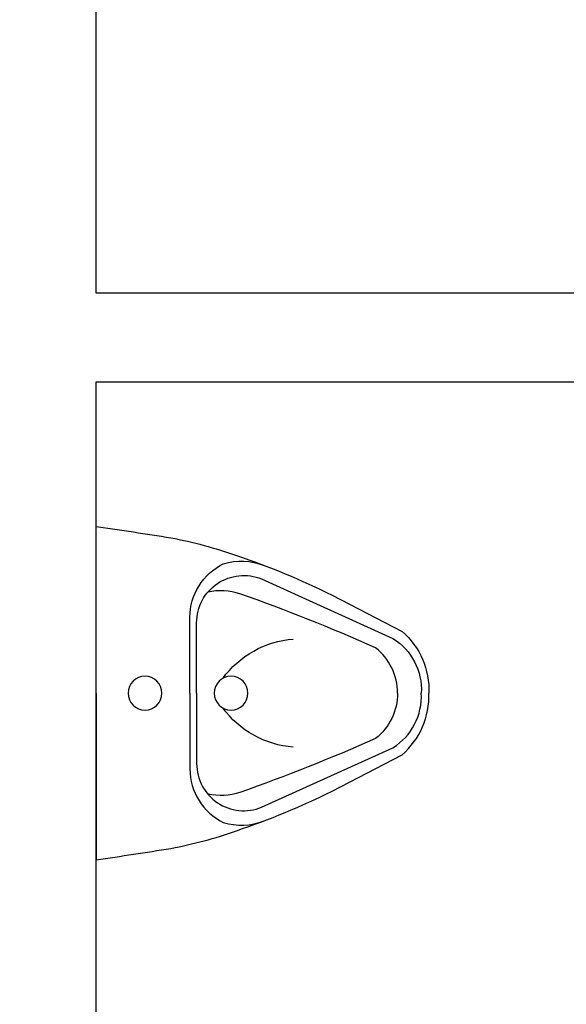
# Model space of a CAD drawing. Header units: millimetres. Extents: x 6161 to 8965, y -9035 to -5431.
# Tile 207 of 256: x 7015 to 7077, y -6674 to -6563. Entities that reach past the tile are written whole.
import ezdxf

# ---------------------------------------------------------------- set-up
doc = ezdxf.new("R2010")
doc.units = ezdxf.units.MM
doc.layers.add('Wyposazenie Wew - Urzadzenia Sanitarne', color=6, linetype='Continuous')
doc.layers.add('Ściany', color=7, linetype='Continuous')

# ---------------------------------------------------------------- blocks, each defined once
blk = doc.blocks.new('Pisuar_NOVA_PRO_Alex_66000')
for points in [[(0, 0), (-18.75, 0, 0.003383), (-17.47, -8.41, 0.038537), (-15.48, -15.79, 0.0339), (-11.01, -26.57), (-6.93, -34.43, 0.227531), (0, -37.43, 1.59566)], [(0, 0), (18.75, 0, -0.003383), (17.47, -8.41, -0.038537), (15.48, -15.79, -0.0339), (11.01, -26.57), (6.93, -34.43, -0.227531), (0, -37.43, -1.59566)], [(0, -10.56), (-8.53, -10.56, 0.286387), (-14.54, -14.31, 0.174001), (-14.36, -18.91, 0.834558)], [(0, -10.56), (8.53, -10.56, -0.286387), (14.54, -14.31, -0.174001), (14.36, -18.91, -0.834558)], [(0, -11.31), (-7.93, -11.31, 0.532569), (-12.84, -18.61), (-6.15, -33.39, 0.272416), (0, -36.58, 5.282291)], [(0, -11.31), (7.93, -11.31, -0.532569), (12.84, -18.61), (6.15, -33.39, -0.272416), (0, -36.58, -5.282291)], [(0, -33.91, -0.229597), (-5.11, -31.43, -0.019476), (-11.17, -16.18, -0.130671), (-11.37, -12.58, -10.816378)], [(0, -33.91, 0.229597), (5.11, -31.43, 0.019476), (11.17, -16.18, 0.130671), (11.37, -12.58, 10.816378)]]:
    blk.add_lwpolyline(points, format="xyb")
for centre in [(0, -5.5), (0, -15.18)]:
    blk.add_circle(centre, 1.9)
for centre, start, end in [((4.73, -23.01), 126.012, 175.6249), ((-4.73, -23.01), 4.3751, 53.988)]:
    blk.add_arc(centre, 10.84, start, end)

msp = doc.modelspace()

# ---------------------------------------------------------------- linework, layer by layer
at = {"layer": 'Ściany'}
for points in [[(7339.03, -6593.82), (7023.83, -6593.82), (7023.83, -6448.82), (7013.83, -6448.82), (7013.83, -6558.82), (6518.83, -6558.82), (6518.83, -6448.82), (6508.83, -6448.82), (6508.83, -6678.82)], [(7023.83, -6798.82), (7023.83, -6603.82), (7339.03, -6603.82), (7339.03, -7008.32)]]:
    msp.add_lwpolyline(points, dxfattribs=at)

# ---------------------------------------------------------------- block references
at = {"layer": 'Wyposazenie Wew - Urzadzenia Sanitarne', "xscale": -1, "rotation": 89.99999999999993}
msp.add_blockref('Pisuar_NOVA_PRO_Alex_66000', (7023.83, -6638.82), dxfattribs=at)

doc.saveas('drawing.dxf')
